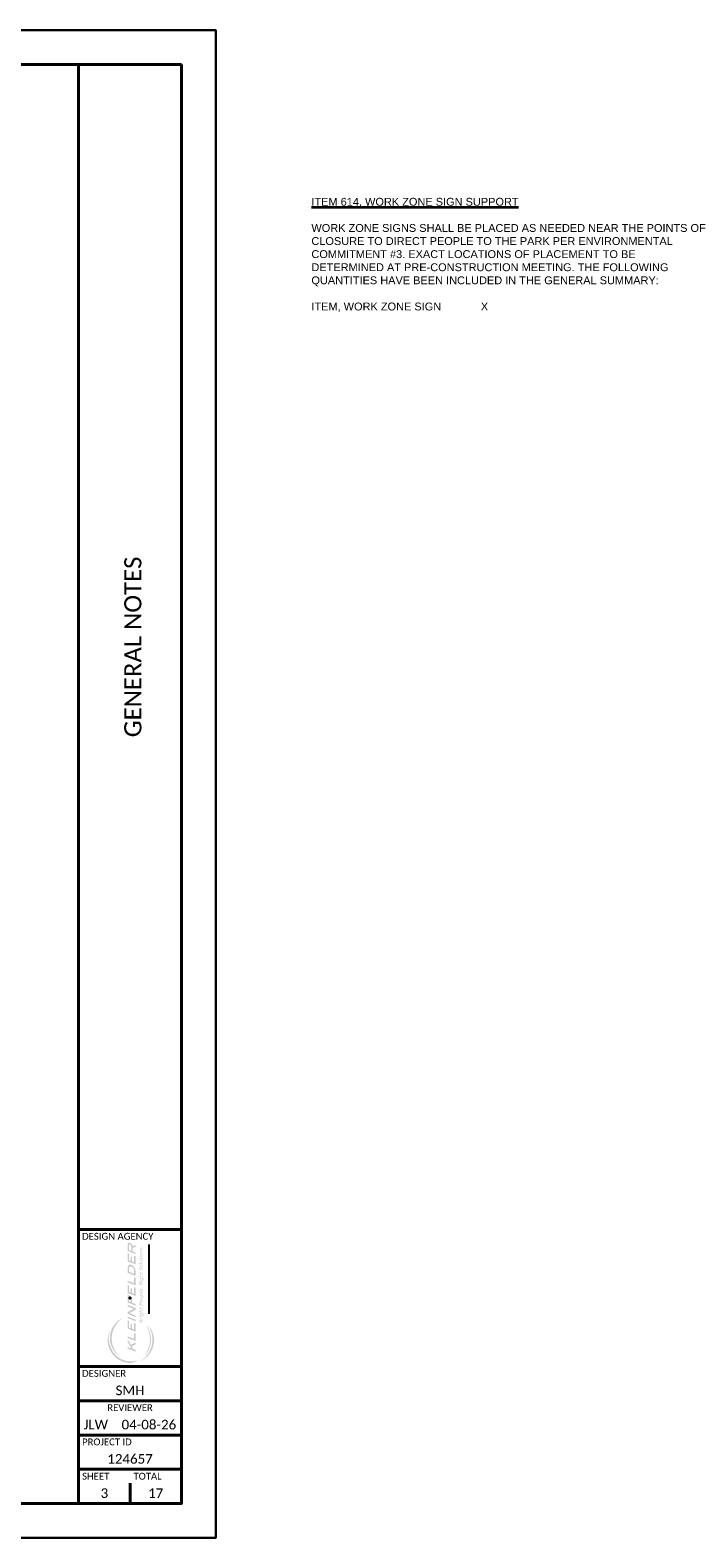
# Paper-space layout 'GENERAL NOTES' of a CAD drawing. Header units: feet. Extents: x -9.1 to 43.2, y -25.2 to 23.8.
# Tile 7 of 7: x 32.7 to 43.2, y -0.2 to 23.8. Entities that reach past the tile are written whole.
import ezdxf
from ezdxf.enums import TextEntityAlignment as Align

# ---------------------------------------------------------------- set-up
doc = ezdxf.new("R2010")
doc.units = ezdxf.units.FT
doc.header["$MEASUREMENT"] = 0
doc.linetypes.add('DGN Style 5', pattern=[0.027496, 0.011784, -0.015712])
for name, color, linetype, lineweight in [('C-ANNO', 2, 'Continuous', 35), ('SH_Border', 7, 'Continuous', 40), ('SH_Data', 7, 'Continuous', 0), ('SH_Data (Construction)', 7, 'Continuous', 0)]:
    doc.layers.add(name, color=color, linetype=linetype, lineweight=lineweight)
doc.layers.add('SC_Scratch1', color=7, linetype='Continuous', lineweight=0, plot=False)
doc.styles.add('KLF_Regular', font='arial.ttf', dxfattribs={"height": 0.1})
doc.styles.add('Style-Calibri', font='calibri.ttf')
doc.styles.add('Style-Calibri Light', font='calibril.ttf')

# ---------------------------------------------------------------- blocks, each defined once
blk = doc.blocks.new('BORDER_1')
at = {"flags": 128}
blk.add_lwpolyline([(0, 0), (36, 0), (36, 24), (0, 24)], close=True, dxfattribs=at)
at = {"layer": 'SH_Border', "color": 7, "linetype": 'Continuous', "lineweight": 40}
for p, q in [((33.818, 0.545), (33.818, 23.455)), ((33.818, 4.909), (35.455, 4.909)), ((33.818, 2.727), (35.455, 2.727)), ((33.818, 2.182), (35.455, 2.182)), ((33.818, 1.636), (35.455, 1.636)), ((33.818, 1.091), (35.455, 1.091))]:
    blk.add_line(p, q, dxfattribs=at)
at = {"layer": 'SH_Border', "color": 7, "linetype": 'Continuous', "lineweight": 40, "flags": 128}
blk.add_lwpolyline([(35.455, 23.455), (35.455, 0.545), (1.636, 0.545), (1.636, 23.455)], close=True, dxfattribs=at)
at = {"layer": 'SH_Data', "color": 7, "lineweight": 40}
blk.add_line((34.636, 0.545), (34.636, 0.873), dxfattribs=at)
at = {"layer": 'SH_Data (Construction)', "color": 7, "linetype": 'DGN Style 5', "lineweight": 40}
blk.add_point((34.636, 3.818), dxfattribs=at)
at = {"layer": 'SH_Data', "linetype": 'Continuous', "style": 'Style-Calibri Light'}
for s, height, p in [('DESIGN AGENCY', 0.10909, (33.873, 4.855)), ('DESIGNER', 0.1091, (33.873, 2.673)), ('PROJECT ID', 0.1091, (33.873, 1.582)), ('SHEET', 0.1091, (33.873, 1.036)), ('TOTAL', 0.1091, (34.691, 1.036))]:
    blk.add_text(s, height=height, dxfattribs=at).set_placement(p, align=Align.TOP_LEFT)
blk.add_text('REVIEWER', height=0.1091, dxfattribs=at).set_placement((34.636, 2.127), align=Align.TOP_CENTER)
at = {"layer": 'SH_Data', "color": 7, "linetype": 'Continuous', "lineweight": 0, "insert": (34.682, 14.182), "char_height": 0.27273, "attachment_point": 5, "rotation": 90, "line_spacing_factor": 0.6, "style": 'Style-Calibri'}
blk.add_mtext('GENERAL NOTES', dxfattribs=at)
at = {"layer": 'SH_Data', "color": 7, "linetype": 'Continuous', "lineweight": 0, "char_height": 0.1527, "attachment_point": 5, "line_spacing_factor": 0.6, "style": 'Style-Calibri'}
for s, insert in [('SMH', (34.636, 2.347)), ('JLW', (34.091, 1.802)), ('04-08-26', (34.936, 1.802)), ('124657', (34.636, 1.256)), ('17', (35.045, 0.711))]:
    blk.add_mtext(s, dxfattribs=dict(at, insert=insert))
blk = doc.blocks.new('KFL-DA')
h = blk.add_hatch(color=256)
h.paths.add_polyline_path([(-0.035, 0.786), (-0.035, 0.687), (0.079, 0.643), (0.079, 0.665), (0.037, 0.681), (0.037, 0.732), (0.079, 0.743), (0.079, 0.769), (0.036, 0.759, 0.261045), (0, 0.804, 0.129444), (-0.018, 0.807, 0.315743)])
h.paths.add_polyline_path([(-0.015, 0.771, -0.276998), (-0.01, 0.782, -0.153698), (-0.002, 0.782, -0.299826), (0.016, 0.757), (0.016, 0.689), (-0.015, 0.701)], flags=17)
h.paths.add_polyline_path([(0.079, 0.492), (-0.035, 0.535), (-0.035, 0.654), (-0.015, 0.647), (-0.015, 0.551), (0.009, 0.542), (0.009, 0.607), (0.03, 0.599), (0.03, 0.534), (0.059, 0.523), (0.059, 0.619), (0.079, 0.611)])
h.paths.add_polyline_path([(-0.035, 0.448), (-0.035, 0.367), (0.079, 0.324), (0.079, 0.397, 0.124338), (0.069, 0.437, 0.222023), (0.01, 0.487, 0.23433), (-0.022, 0.481, 0.192602)])
h.paths.add_polyline_path([(-0.014, 0.442, -0.304479), (-0.002, 0.461, -0.181173), (0.012, 0.461, -0.228765), (0.054, 0.427, -0.119307), (0.058, 0.406), (0.058, 0.355), (-0.014, 0.382)], flags=17)
h.paths.add_polyline_path([(0.079, 0.185), (-0.035, 0.228), (-0.035, 0.252), (0.059, 0.217), (0.059, 0.301), (0.079, 0.293)])
h.paths.add_polyline_path([(0.079, 0.029), (-0.035, 0.072), (-0.035, 0.191), (-0.015, 0.183), (-0.015, 0.088), (0.009, 0.079), (0.009, 0.144), (0.03, 0.136), (0.03, 0.071), (0.059, 0.06), (0.059, 0.156), (0.079, 0.148)])
h.paths.add_polyline_path([(0.079, -0.111), (-0.035, -0.067), (-0.035, 0.052), (-0.014, 0.044), (-0.014, -0.052), (0.009, -0.061), (0.009, 0.004), (0.03, -0.003), (0.03, -0.069), (0.079, -0.087)])
h.paths.add_polyline_path([(0.079, -0.277), (-0.035, -0.233), (-0.035, -0.205), (0.052, -0.159), (-0.035, -0.125), (-0.035, -0.101), (0.079, -0.145), (0.079, -0.173), (-0.009, -0.22), (0.079, -0.253)])
h.paths.add_polyline_path([(0.079, -0.338), (-0.035, -0.294), (-0.035, -0.271), (0.079, -0.315)])
h.paths.add_polyline_path([(0.079, -0.491), (-0.035, -0.447), (-0.035, -0.328), (-0.015, -0.336), (-0.015, -0.432), (0.009, -0.441), (0.009, -0.376), (0.03, -0.384), (0.03, -0.448), (0.059, -0.459), (0.059, -0.364), (0.079, -0.372)])
h.paths.add_polyline_path([(0.079, -0.626), (-0.035, -0.583), (-0.035, -0.559), (0.059, -0.594), (0.059, -0.51), (0.079, -0.518)])
h.paths.add_polyline_path([(0.079, -0.782), (-0.035, -0.739), (-0.035, -0.715), (0.019, -0.735), (-0.035, -0.641), (-0.035, -0.605), (0.01, -0.684), (0.079, -0.647), (0.079, -0.676), (0.022, -0.706), (0.045, -0.745), (0.079, -0.758)])
h = blk.add_hatch(color=256)
h.paths.add_polyline_path([(0.184, 0.745), (0.176, 0.747), (0.176, 0.755), (0.184, 0.753)])
h.paths.add_polyline_path([(0.155, 0.723, -0.33292), (0.15, 0.725, -0.369979), (0.151, 0.739), (0.145, 0.741, 0.095017), (0.143, 0.732, 0.176258), (0.145, 0.721, 0.213161), (0.152, 0.716, 0.23564), (0.16, 0.717, 0.102747), (0.165, 0.722, -0.075157), (0.17, 0.728, -0.357501), (0.176, 0.729, -0.247534), (0.179, 0.722, -0.182565), (0.177, 0.712), (0.183, 0.71, 0.057522), (0.185, 0.719, 0.147199), (0.183, 0.73, 0.141162), (0.178, 0.736, 0.193914), (0.168, 0.736, 0.182122), (0.161, 0.729, -0.189514)])
h.paths.add_polyline_path([(0.161, 0.677, -0.176082), (0.15, 0.685, -0.236396), (0.149, 0.694, -0.335072), (0.156, 0.699), (0.184, 0.693), (0.184, 0.701), (0.159, 0.707, 0.223309), (0.146, 0.703, 0.202504), (0.142, 0.693, 0.264683), (0.149, 0.679), (0.143, 0.68), (0.143, 0.673), (0.184, 0.664), (0.184, 0.672)])
h.paths.add_polyline_path([(0.149, 0.655, 0.228441), (0.143, 0.638, 0.231352), (0.152, 0.622, 0.177822), (0.167, 0.618, 0.230085), (0.18, 0.622, 0.22641), (0.185, 0.638, 0.244228), (0.178, 0.653, 0.163898), (0.165, 0.658, 0.180377)])
h.paths.add_polyline_path([(0.151, 0.632, -0.194532), (0.148, 0.64, -0.30854), (0.154, 0.65, -0.174865), (0.166, 0.651, -0.195533), (0.178, 0.641, -0.235434), (0.178, 0.63, -0.282455), (0.166, 0.625, -0.199857)], flags=17)
h.paths.add_polyline_path([(0.135, 0.604), (0.127, 0.606), (0.127, 0.614), (0.135, 0.613)])
h.paths.add_polyline_path([(0.184, 0.594), (0.143, 0.603), (0.143, 0.611), (0.184, 0.602)])
h.paths.add_polyline_path([(0.174, 0.569, 0.317158), (0.184, 0.574, 0.150146), (0.184, 0.586), (0.178, 0.587, -0.147667), (0.18, 0.581, -0.437671), (0.175, 0.577), (0.15, 0.582), (0.15, 0.593), (0.143, 0.594), (0.143, 0.583), (0.131, 0.586), (0.134, 0.578), (0.143, 0.576), (0.143, 0.567), (0.15, 0.565), (0.15, 0.574)])
h.paths.add_polyline_path([(0.178, 0.544), (0.184, 0.543), (0.184, 0.55), (0.143, 0.559), (0.143, 0.551), (0.167, 0.546, -0.176082), (0.177, 0.538, -0.236396), (0.179, 0.529, -0.335072), (0.171, 0.524), (0.143, 0.53), (0.143, 0.522), (0.168, 0.517, 0.223309), (0.181, 0.52, 0.202504), (0.185, 0.53, 0.264683)])
h.paths.add_polyline_path([(0.184, 0.493), (0.125, 0.505), (0.125, 0.513), (0.184, 0.501)])
h.paths.add_polyline_path([(0.165, 0.486, 0.180377), (0.149, 0.483, 0.228441), (0.143, 0.466, 0.231352), (0.152, 0.449, 0.177822), (0.167, 0.445, 0.230085), (0.18, 0.45, 0.22641), (0.185, 0.466, 0.244228), (0.178, 0.481, 0.163898)])
h.paths.add_polyline_path([(0.166, 0.453, -0.199857), (0.151, 0.46, -0.194532), (0.148, 0.468, -0.30854), (0.154, 0.478, -0.174865), (0.166, 0.478, -0.195533), (0.178, 0.469, -0.235434), (0.178, 0.458, -0.282455)], flags=17)
h.paths.add_polyline_path([(0.163, 0.437, 0.19322), (0.152, 0.427, -0.174936), (0.146, 0.419, -0.200648), (0.139, 0.42, -0.245409), (0.134, 0.43, -0.173902), (0.138, 0.44), (0.13, 0.442, 0.130035), (0.128, 0.43, 0.081217), (0.13, 0.418, 0.203868), (0.14, 0.41, 0.169651), (0.15, 0.411, 0.149498), (0.159, 0.422, -0.302842), (0.169, 0.429, -0.348842), (0.178, 0.421, -0.217436), (0.174, 0.405), (0.182, 0.403, 0.126568), (0.185, 0.419, 0.245201), (0.177, 0.435, 0.2061)])
h.paths.add_polyline_path([(0.174, 0.357, 0.317158), (0.184, 0.361, 0.150146), (0.184, 0.373), (0.178, 0.375, -0.147667), (0.18, 0.368, -0.437671), (0.175, 0.364), (0.15, 0.37), (0.15, 0.381), (0.143, 0.382), (0.143, 0.371), (0.131, 0.374), (0.134, 0.365), (0.143, 0.363), (0.143, 0.354), (0.15, 0.353), (0.15, 0.362)])
h.paths.add_polyline_path([(0.15, 0.324, -0.33564), (0.151, 0.334, -0.274059), (0.158, 0.336), (0.184, 0.331), (0.184, 0.339), (0.158, 0.344, 0.253243), (0.145, 0.34, 0.196835), (0.143, 0.327, 0.224642), (0.148, 0.318), (0.124, 0.323), (0.124, 0.315), (0.184, 0.302), (0.184, 0.31), (0.163, 0.315, -0.216591)])
h.paths.add_polyline_path([(0.15, 0.289, 0.255108), (0.143, 0.281, 0.366079), (0.154, 0.258, 0.209917), (0.176, 0.257, 0.233456), (0.184, 0.268, 0.260458), (0.18, 0.282, -0.155824), (0.19, 0.279, -0.155769), (0.196, 0.271, -0.218834), (0.192, 0.255), (0.199, 0.253, 0.209773), (0.2, 0.278, 0.256345), (0.186, 0.289), (0.143, 0.298), (0.143, 0.29)])
h.paths.add_polyline_path([(0.151, 0.27, -0.2888), (0.149, 0.281, -0.269133), (0.158, 0.287, -0.134279), (0.17, 0.285, -0.299151), (0.178, 0.274, -0.418214), (0.171, 0.264, -0.246131)], flags=17)
h.paths.add_polyline_path([(0.135, 0.243), (0.127, 0.245), (0.127, 0.253), (0.135, 0.251)])
h.paths.add_polyline_path([(0.184, 0.232), (0.143, 0.241), (0.143, 0.249), (0.184, 0.241)])
h.paths.add_polyline_path([(0.151, 0.225, 0.225773), (0.137, 0.227, 0.267984), (0.129, 0.216), (0.129, 0.196), (0.184, 0.184), (0.184, 0.192), (0.159, 0.198), (0.159, 0.205, -0.380206), (0.164, 0.211), (0.184, 0.216), (0.184, 0.224), (0.161, 0.217, 0.176352), (0.158, 0.215, 0.168644)])
h.paths.add_polyline_path([(0.135, 0.211, -0.240806), (0.139, 0.219, -0.162475), (0.146, 0.219, -0.270597), (0.152, 0.209), (0.152, 0.199), (0.135, 0.203)], flags=17)
h.paths.add_polyline_path([(0.184, 0.14), (0.176, 0.142), (0.176, 0.15), (0.184, 0.148)])
h.paths.add_polyline_path([(0.163, 0.134, 0.122188), (0.151, 0.133, 0.260131), (0.143, 0.124, 0.159717), (0.145, 0.11, 0.239573), (0.162, 0.097, 0.242434), (0.181, 0.102, 0.188343), (0.185, 0.115, 0.067905), (0.183, 0.127), (0.176, 0.129, -0.058419), (0.179, 0.12, -0.174544), (0.177, 0.108, -0.154596), (0.17, 0.105), (0.166, 0.105), (0.166, 0.134)])
h.paths.add_polyline_path([(0.16, 0.106, -0.253026), (0.15, 0.114, -0.167934), (0.149, 0.122, -0.182085), (0.153, 0.126, -0.14907), (0.16, 0.126)], flags=17)
h.paths.add_polyline_path([(0.184, 0.074), (0.125, 0.087), (0.125, 0.095), (0.184, 0.082)])
h.paths.add_polyline_path([(0.179, 0.033, 0.305311), (0.184, 0.053, 0.252075), (0.167, 0.066, 0.181969), (0.149, 0.064, 0.259866), (0.143, 0.05, 0.202182), (0.149, 0.038), (0.143, 0.039), (0.143, 0.032), (0.201, 0.02), (0.201, 0.028)])
h.paths.add_polyline_path([(0.173, 0.036, -0.1913), (0.161, 0.036, -0.196399), (0.15, 0.044, -0.385964), (0.151, 0.056, -0.245087), (0.163, 0.059, -0.18125), (0.176, 0.053, -0.275328), (0.179, 0.043, -0.211663)], flags=17)
h.paths.add_polyline_path([(0.165, 0.018, 0.180377), (0.149, 0.015, 0.228441), (0.143, -0.002, 0.231352), (0.152, -0.019, 0.177822), (0.167, -0.023, 0.230085), (0.18, -0.018, 0.22641), (0.185, -0.002, 0.244228), (0.178, 0.013, 0.163898)])
h.paths.add_polyline_path([(0.178, 0.001, -0.235434), (0.178, -0.01, -0.282455), (0.166, -0.015, -0.199857), (0.151, -0.008, -0.194532), (0.148, 0, -0.30854), (0.154, 0.009, -0.174865), (0.166, 0.01, -0.195533)], flags=17)
h.paths.add_polyline_path([(0.143, -0.04, 0.159717), (0.145, -0.054, 0.239573), (0.162, -0.066, 0.242434), (0.181, -0.062, 0.188343), (0.185, -0.049, 0.067905), (0.183, -0.036), (0.176, -0.035, -0.058419), (0.179, -0.043, -0.174544), (0.177, -0.056, -0.154596), (0.17, -0.059), (0.166, -0.059), (0.166, -0.03), (0.163, -0.029, 0.122188), (0.151, -0.031, 0.260131)])
h.paths.add_polyline_path([(0.149, -0.042, -0.182085), (0.153, -0.038, -0.14907), (0.16, -0.037), (0.16, -0.058, -0.253026), (0.15, -0.05, -0.167934)], flags=17)
h.paths.add_polyline_path([(0.162, -0.088, 0.315031), (0.151, -0.069, 0.225404), (0.135, -0.07, 0.225363), (0.129, -0.082), (0.129, -0.1), (0.184, -0.111), (0.184, -0.103), (0.162, -0.098)])
h.paths.add_polyline_path([(0.135, -0.086, -0.273388), (0.14, -0.077, -0.236622), (0.15, -0.078, -0.220909), (0.155, -0.09), (0.155, -0.097), (0.135, -0.093)], flags=17)
h.paths.add_polyline_path([(0.174, -0.159, 0.317158), (0.184, -0.155, 0.150146), (0.184, -0.142), (0.178, -0.141, -0.147667), (0.18, -0.148, -0.437671), (0.175, -0.152), (0.15, -0.146), (0.15, -0.135), (0.143, -0.134), (0.143, -0.145), (0.131, -0.142), (0.134, -0.151), (0.143, -0.152), (0.143, -0.162), (0.15, -0.163), (0.15, -0.154)])
h.paths.add_polyline_path([(0.15, -0.192, -0.33564), (0.151, -0.182, -0.274059), (0.158, -0.179), (0.184, -0.185), (0.184, -0.177), (0.158, -0.172, 0.253243), (0.145, -0.176, 0.196835), (0.143, -0.189, 0.224642), (0.148, -0.198), (0.124, -0.193), (0.124, -0.201), (0.184, -0.214), (0.184, -0.206), (0.163, -0.201, -0.216591)])
h.paths.add_polyline_path([(0.15, -0.227, 0.255108), (0.143, -0.235, 0.366079), (0.154, -0.258, 0.209917), (0.176, -0.259, 0.233456), (0.184, -0.248, 0.260458), (0.18, -0.233, -0.155824), (0.19, -0.237, -0.155769), (0.196, -0.245, -0.218834), (0.192, -0.261), (0.199, -0.263, 0.209773), (0.2, -0.238, 0.256345), (0.186, -0.227), (0.143, -0.218), (0.143, -0.226)])
h.paths.add_polyline_path([(0.151, -0.246, -0.2888), (0.149, -0.235, -0.269133), (0.158, -0.229, -0.134279), (0.17, -0.231, -0.299151), (0.178, -0.242, -0.418214), (0.171, -0.252, -0.246131)], flags=17)
h.paths.add_polyline_path([(0.184, -0.284), (0.143, -0.275), (0.143, -0.267), (0.184, -0.275)])
h.paths.add_polyline_path([(0.135, -0.273), (0.127, -0.271), (0.127, -0.263), (0.135, -0.265)])
h.paths.add_polyline_path([(0.15, -0.293, -0.192504), (0.15, -0.285), (0.143, -0.284), (0.143, -0.291, 0.220378), (0.149, -0.3), (0.143, -0.299), (0.143, -0.307), (0.184, -0.315), (0.184, -0.308), (0.161, -0.303, -0.19887)])
h.paths.add_polyline_path([(0.175, -0.324, 0.207259), (0.165, -0.322, 0.273596), (0.155, -0.331, 0.100021), (0.152, -0.324, 0.270826), (0.136, -0.32, 0.262244), (0.129, -0.332), (0.129, -0.351), (0.184, -0.363), (0.184, -0.34, 0.225873)])
h.paths.add_polyline_path([(0.159, -0.34, -0.356757), (0.164, -0.331, -0.244025), (0.171, -0.332, -0.263084), (0.178, -0.343), (0.178, -0.353), (0.159, -0.349)], flags=17)
h.paths.add_polyline_path([(0.135, -0.336, -0.357331), (0.141, -0.327, -0.269247), (0.149, -0.33, -0.153392), (0.153, -0.339), (0.153, -0.348), (0.135, -0.344)], flags=17)
at = {"true_color": 0x004153, "extrusion": (0, 0, -1)}
blk.add_hatch(color=148, dxfattribs=at).paths.add_polyline_path([(0.147, -0.86, 0.29328), (0.291, -0.526, 0.236682), (0.102, -0.287, -0.187644), (0.263, -0.523, -0.209967), (0.19, -0.814, -0.051421)])
at = {"true_color": 0x004153}
blk.add_hatch(color=148, dxfattribs=at).paths.add_polyline_path([(0.15, -0.921, 0.139441), (0.29, -0.806, 0.36435), (0.252, -0.386, -0.173735), (0.325, -0.629, -0.243864)])
blk.add_hatch(color=148, dxfattribs=at).paths.add_polyline_path([(0.15, -0.921, 0.139441), (0.29, -0.806, 0.36435), (0.252, -0.386, -0.173735), (0.325, -0.629, -0.243864)])
at = {"true_color": 0x898f4b}
for points in [[(0.192, -0.862, 0.169696), (0.291, -0.606, 0.127436), (0.231, -0.392, -0.183298), (0.303, -0.628, -0.19295)], [(-0.291, -0.464, 0.25976), (-0.278, -0.788, 0.274574), (0.018, -0.948, 0.101194), (0.11, -0.909, -0.3337), (-0.246, -0.791, -0.138842), (-0.312, -0.586, -0.08596)]]:
    blk.add_hatch(color=65, dxfattribs=at).paths.add_polyline_path(points)
at = {"flags": 128}
blk.add_lwpolyline([(0.274, 0.783), (0.274, -0.233)], dxfattribs=at)
at = {"layer": 'SC_Scratch1', "color": 1, "linetype": 'Continuous', "lineweight": 0, "flags": 128}
blk.add_lwpolyline([(-0.75, -1), (0.75, -1), (0.75, 1), (-0.75, 1)], close=True, dxfattribs=at)

psp = doc.layouts.new('GENERAL NOTES')

# ---------------------------------------------------------------- linework, layer by layer
at = {"layer": 'Defpoints'}
psp.add_lwpolyline([(-0.394, 23.803), (35.606, 23.803), (35.606, -0.197), (-0.394, -0.197)], close=True, dxfattribs=at)

# ---------------------------------------------------------------- block references
psp.add_blockref('BORDER_1', (-0.394, -0.197))
at = {"color": 1, "linetype": 'Continuous', "lineweight": 0, "xscale": 1.090909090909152, "yscale": 1.090909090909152, "zscale": 1.090909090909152}
psp.add_blockref('KFL-DA', (34.243, 3.621), dxfattribs=at)

# ---------------------------------------------------------------- texts
at = {"layer": 'C-ANNO', "insert": (37.129, 21.342), "char_height": 0.125, "width": 6.27167, "attachment_point": 1, "style": 'KLF_Regular'}
psp.add_mtext('\\P{\\LITEM 614, WORK ZONE SIGN SUPPORT\\P\\P}WORK ZONE SIGNS SHALL BE PLACED AS NEEDED NEAR THE POINTS OF\\PCLOSURE TO DIRECT PEOPLE TO THE PARK PER ENVIRONMENTAL{\\L\\P}COMMITMENT #3. EXACT LOCATIONS OF PLACEMENT TO BE DETERMINED{\\L }AT PRE-CONSTRUCTION MEETING. THE FOLLOWING QUANTITIES HAVE BEEN INCLUDED IN THE GENERAL SUMMARY:\\P{\\L\\P}ITEM, WORK ZONE SIGN             X', dxfattribs=at)
at = {"layer": 'SH_Data', "color": 7, "linetype": 'Continuous', "lineweight": 0, "insert": (33.834, 0.514), "char_height": 0.153, "attachment_point": 5, "line_spacing_factor": 0.6, "style": 'Style-Calibri'}
psp.add_mtext('3', dxfattribs=at)

doc.saveas('drawing.dxf')
